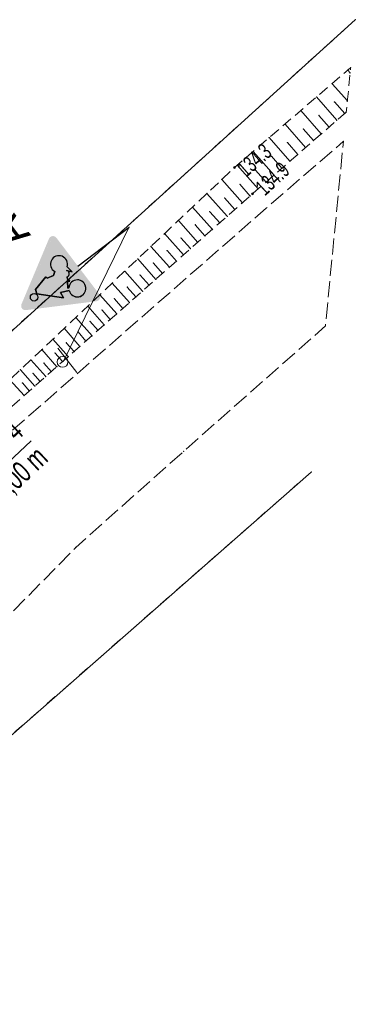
# Model space of a CAD drawing. Extents: x 6456700 to 6518119, y 5963420 to 5980059.
# Tile 106 of 256: x 6512188 to 6512203, y 5964481 to 5964526. Entities that reach past the tile are written whole.
import ezdxf
from ezdxf.enums import TextEntityAlignment as Align

# ---------------------------------------------------------------- set-up
doc = ezdxf.new("R2010")
doc.units = 0
doc.header["$MEASUREMENT"] = 0
for name, pattern in [('L_0_03', [1, 0.5, -0.5]), ('L_0_52', [1, 0.75, -0.25]), ('L_0_5A', [0.75, 0.5, -0.25])]:
    doc.linetypes.add(name, pattern=pattern)
doc.layers.get('0').update_dxf_attribs({"color": 2, "linetype": 'CONTINUOUS', "lineweight": 5})
for name, color, linetype, lineweight in [('000_Inne__niezydentyfikowane_', 7, 'CONTINUOUS', 18), ('18mm Kreska ciągła', 7, 'CONTINUOUS', 18), ('218_kontur_uzytku_gruntowego', 96, 'L_0_03', 18), ('219_dzialka_ewidencyjna', 7, 'CONTINUOUS', 18), ('35mm Ciągła', 7, 'CONTINUOUS', 35), ('jezdnia', 7, 'CONTINUOUS', 18), ('pikieta_naturalna', 7, 'CONTINUOUS', 18), ('pikieta_naturalna_Atr2', 7, 'CONTINUOUS', 18), ('skarpa_nieumocniona', 7, 'CONTINUOUS', 18)]:
    doc.layers.add(name, color=color, linetype=linetype, lineweight=lineweight)
doc.layers.add('ZNAKI_PIONOWE', color=7, linetype='CONTINUOUS')
doc.styles.get("Standard").update_dxf_attribs({"font": 'txt', "width": 0.75})
doc.styles.add('Znaczniki', font='GOTHIC.TTF', dxfattribs={"width": 0.7})

# ---------------------------------------------------------------- blocks, each defined once
blk = doc.blocks.new('mdcp_nowa')
at = {"layer": 'pikieta_naturalna', "linetype": 'Continuous', "lineweight": 18, "true_color": 0x000000}
for points in [[(6494928.99, 5980970.515, 1), (6494928.99, 5980970.605, 1)], [(6494929.83, 5980969.285, 1), (6494929.83, 5980969.375, 1)]]:
    blk.add_hatch(color=18, dxfattribs=at).paths.add_polyline_path(points)
for p in [(6494934.611, 5980977.438), (6494934.393, 5980975.202), (6494934.369, 5980974.963), (6494934.242, 5980973.658), (6494934.192, 5980973.14), (6494934.059, 5980971.777), (6494933.221, 5980963.181), (6494932.558, 5980956.378)]:
    blk.add_point(p)
at = {"layer": '000_Inne__niezydentyfikowane_', "linetype": 'Continuous', "lineweight": 18, "flags": 128}
for points in [[(6494934.369, 5980974.963), (6494934.26, 5980975.09)], [(6494934.242, 5980973.658), (6494933.53, 5980974.46)], [(6494933.75, 5980972.76), (6494932.81, 5980973.84)], [(6494934.12, 5980973.07), (6494933.64, 5980973.61)], [(6494933.03, 5980972.12), (6494932.08, 5980973.21)], [(6494933.39, 5980972.44), (6494932.92, 5980972.98)], [(6494932.3, 5980971.49), (6494931.34, 5980972.58)], [(6494931.57, 5980970.85), (6494930.6, 5980971.95)], [(6494932.66, 5980971.81), (6494932.19, 5980972.35)], [(6494931.93, 5980971.17), (6494931.45, 5980971.72)], [(6494930.83, 5980970.2), (6494929.86, 5980971.31)], [(6494931.2, 5980970.52), (6494930.71, 5980971.08)], [(6494930.09, 5980969.56), (6494929.12, 5980970.67)], [(6494930.46, 5980969.88), (6494929.97, 5980970.43)], [(6494929.36, 5980968.91), (6494928.4, 5980970)], [(6494929.72, 5980969.23), (6494929.24, 5980969.78)], [(6494928.65, 5980968.29), (6494927.71, 5980969.35)], [(6494927.96, 5980967.67), (6494927.04, 5980968.71)], [(6494929, 5980968.6), (6494928.53, 5980969.14)], [(6494928.3, 5980967.98), (6494927.84, 5980968.5)], [(6494927.28, 5980967.07), (6494926.38, 5980968.09)], [(6494927.61, 5980967.37), (6494927.16, 5980967.89)], [(6494926.61, 5980966.49), (6494925.73, 5980967.48)], [(6494925.96, 5980965.91), (6494925.1, 5980966.88)], [(6494926.94, 5980966.78), (6494926.5, 5980967.28)], [(6494926.29, 5980966.2), (6494925.85, 5980966.69)], [(6494925.33, 5980965.35), (6494924.49, 5980966.3)], [(6494925.64, 5980965.63), (6494925.22, 5980966.11)], [(6494924.71, 5980964.8), (6494923.89, 5980965.73)], [(6494925.02, 5980965.08), (6494924.6, 5980965.55)], [(6494924.1, 5980964.27), (6494923.3, 5980965.17)], [(6494923.51, 5980963.74), (6494922.72, 5980964.63)], [(6494924.4, 5980964.53), (6494924, 5980964.99)], [(6494923.8, 5980964), (6494923.4, 5980964.45)], [(6494922.93, 5980963.23), (6494922.16, 5980964.1)], [(6494923.21, 5980963.48), (6494922.83, 5980963.92)], [(6494922.36, 5980962.72), (6494921.61, 5980963.58)], [(6494922.64, 5980962.97), (6494922.26, 5980963.4)], [(6494921.8, 5980962.23), (6494921.07, 5980963.07)], [(6494922.08, 5980962.48), (6494921.71, 5980962.9)], [(6494921.26, 5980961.75), (6494920.54, 5980962.57)], [(6494921.53, 5980961.99), (6494921.16, 5980962.4)], [(6494920.73, 5980961.28), (6494920.02, 5980962.08)], [(6494920.99, 5980961.52), (6494920.64, 5980961.92)], [(6494920.21, 5980960.82), (6494919.52, 5980961.6)], [(6494920.47, 5980961.05), (6494920.12, 5980961.45)], [(6494919.7, 5980960.38), (6494919.03, 5980961.14)], [(6494919.95, 5980960.6), (6494919.61, 5980960.98)], [(6494919.2, 5980959.94), (6494918.54, 5980960.68)], [(6494919.45, 5980960.15), (6494919.12, 5980960.53)]]:
    blk.add_lwpolyline(points, dxfattribs=at)
at = {"layer": '000_Inne__niezydentyfikowane_'}
for p in [(6494934.26, 5980975.09), (6494933.53, 5980974.46), (6494932.81, 5980973.84), (6494933.64, 5980973.61), (6494932.08, 5980973.21), (6494932.92, 5980972.98), (6494934.12, 5980973.07), (6494931.34, 5980972.58), (6494933.39, 5980972.44), (6494933.75, 5980972.76), (6494930.6, 5980971.95), (6494932.19, 5980972.35), (6494933.03, 5980972.12), (6494931.45, 5980971.72), (6494932.3, 5980971.49), (6494932.66, 5980971.81), (6494929.86, 5980971.31), (6494930.71, 5980971.08), (6494931.93, 5980971.17), (6494929.12, 5980970.67), (6494931.57, 5980970.85), (6494929.97, 5980970.43), (6494930.83, 5980970.2), (6494931.2, 5980970.52), (6494928.4, 5980970), (6494929.24, 5980969.78), (6494930.46, 5980969.88), (6494927.71, 5980969.35), (6494929.72, 5980969.23), (6494930.09, 5980969.56), (6494927.04, 5980968.71), (6494928.53, 5980969.14), (6494929.36, 5980968.91), (6494927.84, 5980968.5), (6494928.65, 5980968.29), (6494929, 5980968.6), (6494926.38, 5980968.09), (6494927.16, 5980967.89), (6494928.3, 5980967.98), (6494925.73, 5980967.48), (6494927.61, 5980967.37), (6494927.96, 5980967.67), (6494925.1, 5980966.88), (6494926.5, 5980967.28), (6494927.28, 5980967.07), (6494925.85, 5980966.69), (6494926.61, 5980966.49), (6494926.94, 5980966.78), (6494924.49, 5980966.3), (6494925.22, 5980966.11), (6494926.29, 5980966.2), (6494923.89, 5980965.73), (6494924.6, 5980965.55), (6494925.64, 5980965.63), (6494925.96, 5980965.91), (6494923.3, 5980965.17), (6494925.02, 5980965.08), (6494925.33, 5980965.35), (6494922.72, 5980964.63), (6494924, 5980964.99), (6494924.71, 5980964.8), (6494923.4, 5980964.45), (6494924.1, 5980964.27), (6494924.4, 5980964.53), (6494922.16, 5980964.1), (6494922.83, 5980963.92), (6494923.51, 5980963.74), (6494923.8, 5980964), (6494921.61, 5980963.58), (6494922.26, 5980963.4), (6494922.93, 5980963.23), (6494923.21, 5980963.48), (6494921.07, 5980963.07), (6494921.71, 5980962.9), (6494922.64, 5980962.97), (6494920.54, 5980962.57), (6494921.16, 5980962.4), (6494922.08, 5980962.48), (6494922.36, 5980962.72), (6494920.02, 5980962.08), (6494920.64, 5980961.92), (6494921.53, 5980961.99), (6494921.8, 5980962.23), (6494919.52, 5980961.6), (6494920.12, 5980961.45), (6494920.99, 5980961.52), (6494921.26, 5980961.75), (6494919.03, 5980961.14), (6494919.61, 5980960.98), (6494920.47, 5980961.05), (6494920.73, 5980961.28), (6494919.12, 5980960.53), (6494919.95, 5980960.6), (6494920.21, 5980960.82), (6494919.45, 5980960.15), (6494919.7, 5980960.38), (6494919.2, 5980959.94)]:
    blk.add_point(p, dxfattribs=at)
at = {"layer": '218_kontur_uzytku_gruntowego', "lineweight": 18, "flags": 128}
for points in [[(6494904.26, 5980949.94), (6494934.611, 5980977.438)], [(6494897.73, 5980925.81), (6494932.558, 5980956.378)]]:
    blk.add_lwpolyline(points, dxfattribs=at)
at = {"layer": '219_dzialka_ewidencyjna', "color": 3, "linetype": 'Continuous', "lineweight": 18, "flags": 128}
for points in [[(6494934.611, 5980977.438), (6494904.26, 5980949.94)], [(6494897.73, 5980925.81), (6494932.558, 5980956.378)]]:
    blk.add_lwpolyline(points, dxfattribs=at)
at = {"layer": 'jezdnia', "color": 7, "linetype": 'L_0_52', "lineweight": 18, "flags": 128}
blk.add_lwpolyline([(6494800.98, 5980766.05), (6494800.28, 5980765.21), (6494799.58, 5980764.38), (6494798.86, 5980763.57), (6494798.14, 5980762.76), (6494797.4, 5980761.96), (6494796.65, 5980761.17), (6494795.56, 5980759.97), (6494794.45, 5980758.8), (6494793.3, 5980757.65), (6494792.14, 5980756.53), (6494790.94, 5980755.44), (6494789.72, 5980754.37), (6494788.47, 5980753.34), (6494787.2, 5980752.33), (6494785.91, 5980751.36), (6494784.6, 5980750.41), (6494783.26, 5980749.5), (6494781.9, 5980748.62), (6494780.52, 5980747.77), (6494779.49, 5980747.15), (6494778.44, 5980746.54), (6494777.4, 5980745.94), (6494776.34, 5980745.36), (6494775.28, 5980744.78), (6494774.21, 5980744.23), (6494773.13, 5980743.68), (6494772.05, 5980743.15), (6494770.96, 5980742.63), (6494769.86, 5980742.12), (6494768.76, 5980741.63), (6494767.65, 5980741.15), (6494766.54, 5980740.68), (6494754.8, 5980736.16), (6494735.09, 5980729.04), (6494724.78, 5980724.36), (6494723.57, 5980723.74), (6494722.37, 5980723.09), (6494721.19, 5980722.42), (6494720.02, 5980721.72), (6494718.86, 5980721.01), (6494717.72, 5980720.27), (6494716.59, 5980719.51), (6494715.47, 5980718.73), (6494714.37, 5980717.93), (6494713.29, 5980717.1), (6494712.22, 5980716.26), (6494711.16, 5980715.4), (6494710.13, 5980714.51), (6494709.11, 5980713.61), (6494707.48, 5980712.2), (6494705.88, 5980710.76), (6494704.3, 5980709.3), (6494702.75, 5980707.8), (6494701.22, 5980706.28), (6494699.72, 5980704.74), (6494698.24, 5980703.17), (6494696.79, 5980701.57), (6494695.37, 5980699.95), (6494693.98, 5980698.31), (6494692.61, 5980696.64), (6494691.28, 5980694.95), (6494689.97, 5980693.24), (6494678.42, 5980678.9), (6494663.6, 5980660.49), (6494656.62, 5980651.14), (6494655.4, 5980649.55), (6494654.2, 5980647.93), (6494653.04, 5980646.3), (6494651.91, 5980644.64), (6494650.81, 5980642.95), (6494649.75, 5980641.25), (6494648.71, 5980639.53), (6494647.72, 5980637.79), (6494646.75, 5980636.02), (6494645.82, 5980634.24), (6494644.93, 5980632.44), (6494644.07, 5980630.63), (6494643.25, 5980628.8), (6494642.46, 5980626.95), (6494642.09, 5980625.98), (6494641.74, 5980625), (6494641.4, 5980624.01), (6494641.09, 5980623.02), (6494640.79, 5980622.02), (6494640.5, 5980621.01), (6494640.24, 5980620.01), (6494639.99, 5980618.99), (6494639.76, 5980617.98), (6494639.55, 5980616.96), (6494639.36, 5980615.93), (6494639.19, 5980614.9), (6494639.03, 5980613.87), (6494638.89, 5980612.84), (6494638.61, 5980611.3), (6494638.37, 5980609.75), (6494638.16, 5980608.19), (6494638, 5980606.63), (6494637.87, 5980605.07), (6494637.78, 5980603.5), (6494637.73, 5980601.93), (6494637.72, 5980600.36), (6494637.727, 5980600.016), (6494630.507, 5980602.343), (6494630.51, 5980602.97), (6494630.54, 5980604.31), (6494630.59, 5980605.65), (6494630.67, 5980606.99), (6494630.77, 5980608.32), (6494630.9, 5980609.66), (6494631.05, 5980610.99), (6494631.23, 5980612.32), (6494631.43, 5980613.64), (6494631.66, 5980614.96), (6494631.91, 5980616.28), (6494632.19, 5980617.59), (6494632.49, 5980618.9), (6494632.82, 5980620.2), (6494633.17, 5980621.49), (6494633.52, 5980622.8), (6494633.9, 5980624.09), (6494634.3, 5980625.39), (6494634.72, 5980626.67), (6494635.16, 5980627.95), (6494635.63, 5980629.21), (6494636.12, 5980630.47), (6494636.63, 5980631.72), (6494637.17, 5980632.96), (6494637.73, 5980634.19), (6494638.31, 5980635.41), (6494638.91, 5980636.62), (6494639.53, 5980637.82), (6494640.18, 5980639.01), (6494651.91, 5980654.89), (6494659.39, 5980664.48), (6494673.45, 5980682.25), (6494686.07, 5980698.81), (6494697.34, 5980711.93), (6494704.77, 5980718.76), (6494705.95, 5980719.62), (6494707.13, 5980720.47), (6494708.32, 5980721.31), (6494709.52, 5980722.13), (6494710.73, 5980722.95), (6494711.95, 5980723.75), (6494713.17, 5980724.54), (6494714.41, 5980725.31), (6494715.65, 5980726.08), (6494716.89, 5980726.83), (6494718.15, 5980727.57), (6494719.41, 5980728.3), (6494720.68, 5980729.01), (6494721.96, 5980729.71), (6494733.02, 5980734.84), (6494752.65, 5980741.77), (6494764.04, 5980746.21), (6494765.1, 5980746.65), (6494766.15, 5980747.09), (6494767.2, 5980747.55), (6494768.24, 5980748.02), (6494769.28, 5980748.5), (6494770.32, 5980748.99), (6494771.34, 5980749.49), (6494772.37, 5980750.01), (6494773.38, 5980750.53), (6494774.39, 5980751.07), (6494775.4, 5980751.61), (6494776.4, 5980752.17), (6494777.39, 5980752.74), (6494778.56, 5980753.48), (6494779.71, 5980754.25), (6494780.85, 5980755.04), (6494781.97, 5980755.85), (6494783.08, 5980756.68), (6494784.17, 5980757.53), (6494785.24, 5980758.41), (6494786.3, 5980759.3), (6494787.34, 5980760.22), (6494788.36, 5980761.15), (6494789.36, 5980762.11), (6494790.34, 5980763.08), (6494791.31, 5980764.08), (6494792.25, 5980765.09), (6494796.57, 5980770.19), (6494801.12, 5980776.47), (6494807.76, 5980786.96), (6494824.2, 5980815.58), (6494837.02, 5980838.19), (6494852.07, 5980864.69), (6494865.45, 5980888.16), (6494878.03, 5980909.37), (6494879.23, 5980911.4), (6494880.45, 5980913.41), (6494881.7, 5980915.41), (6494882.97, 5980917.4), (6494884.25, 5980919.37), (6494885.56, 5980921.33), (6494886.89, 5980923.28), (6494888.25, 5980925.21), (6494889.62, 5980927.12), (6494891.01, 5980929.02), (6494892.43, 5980930.91), (6494893.86, 5980932.78), (6494895.32, 5980934.63), (6494896.79, 5980936.47), (6494904.42, 5980944.79), (6494917.35, 5980957.18), (6494930.46, 5980968.66), (6494934.059, 5980971.777), (6494933.221, 5980963.181), (6494926.63, 5980957.35), (6494921.6, 5980952.87), (6494901.47, 5980932.34), (6494900.03, 5980930.62), (6494898.61, 5980928.88), (6494897.21, 5980927.13), (6494895.83, 5980925.35), (6494894.48, 5980923.57), (6494893.14, 5980921.76), (6494891.83, 5980919.94), (6494890.54, 5980918.1), (6494889.28, 5980916.25), (6494888.04, 5980914.38), (6494886.82, 5980912.49), (6494885.62, 5980910.59), (6494884.45, 5980908.68), (6494883.3, 5980906.75), (6494870.77, 5980885.48), (6494856.93, 5980861.45), (6494842.16, 5980835.5), (6494829.15, 5980812.43), (6494813, 5980783.94), (6494806.11, 5980773.06), (6494805.51, 5980772.15), (6494804.9, 5980771.26), (6494804.27, 5980770.37), (6494803.64, 5980769.49), (6494802.99, 5980768.61), (6494802.33, 5980767.75), (6494801.66, 5980766.89)], close=True, dxfattribs=at)
at = {"layer": 'jezdnia'}
for p in [(6494930.46, 5980968.66), (6494926.63, 5980957.35), (6494921.6, 5980952.87)]:
    blk.add_point(p, dxfattribs=at)
at = {"layer": 'pikieta_naturalna', "color": 7, "linetype": 'Continuous', "lineweight": 18}
for centre in [(6494928.99, 5980970.56), (6494929.83, 5980969.33)]:
    blk.add_circle(centre, 0.045, dxfattribs=at)
at = {"layer": 'pikieta_naturalna'}
for p in [(6494928.99, 5980970.56), (6494929.83, 5980969.33)]:
    blk.add_point(p, dxfattribs=at)
at = {"layer": 'skarpa_nieumocniona', "color": 7, "linetype": 'L_0_5A', "lineweight": 18, "flags": 128}
blk.add_lwpolyline([(6494934.192, 5980973.14), (6494929.83, 5980969.33), (6494916.74, 5980957.76), (6494911.49, 5980954.43), (6494916.07, 5980958.34), (6494928.99, 5980970.56), (6494934.393, 5980975.202)], close=True, dxfattribs=at)
at = {"layer": 'skarpa_nieumocniona'}
for p in [(6494928.99, 5980970.56), (6494928.99, 5980970.56), (6494929.83, 5980969.33), (6494929.83, 5980969.33)]:
    blk.add_point(p, dxfattribs=at)
at = {"layer": 'pikieta_naturalna_Atr2', "color": 7, "lineweight": 15, "width": 0.66}
for s, rotation, p in [('134.3', 41.2, (6494929.04, 5980970.64)), ('134.9', 43, (6494929.89, 5980969.75))]:
    blk.add_text(s, height=0.75, rotation=rotation, dxfattribs=at).set_placement(p, align=Align.TOP_LEFT)

msp = doc.modelspace()

# ---------------------------------------------------------------- block references
at = {"linetype": 'ByBlock'}
msp.add_blockref('mdcp_nowa', (17268.786, -16450.998), dxfattribs=at)

# ---------------------------------------------------------------- next in the draw order: hatches: boundary and pattern name
at = {"layer": 'ZNAKI_PIONOWE', "linetype": 'Continuous'}
h = msp.add_hatch(color=12, dxfattribs=at)
edge = h.paths.add_edge_path()
edge.add_line((6512191.488, 5964513.653), (6512189.488, 5964516.287))
edge.add_arc((6512189.329, 5964516.167), 0.2, 397.2086, 517.2086)
edge.add_line((6512189.145, 5964516.244), (6512187.864, 5964513.195))
edge.add_arc((6512188.048, 5964513.118), 0.2, 157.2086, 277.2086)
edge.add_line((6512188.073, 5964512.919), (6512191.354, 5964513.334))
edge.add_arc((6512191.329, 5964513.533), 0.2, 277.2086, 397.2086)
edge = h.paths.add_edge_path(flags=16)
edge.add_line((6512191.409, 5964513.593), (6512189.409, 5964516.227))
edge.add_arc((6512189.329, 5964516.167), 0.1, 397.2086, 517.2086)
edge.add_line((6512189.237, 5964516.205), (6512187.956, 5964513.156))
edge.add_arc((6512188.048, 5964513.118), 0.1, 157.2086, 277.2086)
edge.add_line((6512188.061, 5964513.018), (6512191.342, 5964513.433))
edge.add_arc((6512191.329, 5964513.533), 0.1, 277.2086, 397.2086)
at = {"layer": 'ZNAKI_PIONOWE'}
msp.add_hatch(color=40, dxfattribs=at).paths.add_polyline_path([(6512191.342, 5964513.433, 0.57735), (6512191.409, 5964513.593), (6512189.409, 5964516.227, 0.577296), (6512189.237, 5964516.205), (6512187.956, 5964513.156, 0.577396), (6512188.061, 5964513.018)])
at = {"layer": 'ZNAKI_PIONOWE', "linetype": 'Continuous'}
h = msp.add_hatch(color=256, dxfattribs=at)
edge = h.paths.add_edge_path()
edge.add_arc((6512188.453, 5964513.52), 0.176, 0, 360)
edge = h.paths.add_edge_path()
edge.add_line((6512188.584, 5964513.679), (6512189.821, 5964513.495))
edge.add_line((6512189.821, 5964513.495), (6512189.68, 5964513.736))
edge.add_line((6512189.68, 5964513.736), (6512190.083, 5964513.832))
edge.add_arc((6512190.465, 5964513.934), 0.395, 194.8644, 535.4115)
edge.add_line((6512190.072, 5964513.965), (6512190.021, 5964513.947))
edge.add_line((6512190.021, 5964513.947), (6512190.006, 5964514.272))
edge.add_line((6512190.006, 5964514.272), (6512190.117, 5964514.269))
edge.add_line((6512190.117, 5964514.269), (6512190.002, 5964514.359))
edge.add_line((6512190.002, 5964514.359), (6512189.997, 5964514.471))
edge.add_arc((6512189.941, 5964514.611), 0.151, 292.0396, 443.7709)
edge.add_line((6512189.957, 5964514.76), (6512190.224, 5964514.707))
edge.add_line((6512190.224, 5964514.707), (6512189.986, 5964514.938))
edge.add_arc((6512189.61, 5964515.059), 0.395, 342.0948, 600.0836)
edge.add_line((6512189.413, 5964514.717), (6512189.36, 5964514.532))
edge.add_line((6512189.36, 5964514.532), (6512189.055, 5964514.41))
edge.add_line((6512189.055, 5964514.41), (6512188.995, 5964514.477))
edge.add_line((6512188.995, 5964514.477), (6512188.52, 5964513.882))
edge.add_line((6512188.52, 5964513.882), (6512188.584, 5964513.679))
h.paths.add_polyline_path([(6512189.509, 5964513.865), (6512189.766, 5964513.925), (6512189.691, 5964514.025), (6512189.634, 5964513.931), (6512189.116, 5964514.119), (6512188.927, 5964513.826), (6512189.626, 5964513.657)], flags=16)
h.paths.add_polyline_path([(6512189.589, 5964514.15), (6512189.814, 5964514.508), (6512189.86, 5964514.471), (6512189.859, 5964514.503), (6512189.768, 5964514.592), (6512189.591, 5964514.395), (6512189.296, 5964514.282)], flags=16)
h.paths.add_polyline_path([(6512189.871, 5964514.245), (6512189.795, 5964514.121), (6512189.881, 5964514.012)], flags=16)
edge = h.paths.add_edge_path(flags=16)
edge.add_line((6512190.211, 5964513.978), (6512190.292, 5964514.006))
edge.add_line((6512190.292, 5964514.006), (6512190.469, 5964513.995))
edge.add_line((6512190.469, 5964513.995), (6512190.462, 5964513.892))
edge.add_line((6512190.462, 5964513.892), (6512190.306, 5964513.903))
edge.add_line((6512190.306, 5964513.903), (6512190.215, 5964513.871))
edge.add_arc((6512190.465, 5964513.934), 0.258, 194.1506, 530.1079)
h.paths.add_polyline_path([(6512189.465, 5964514.565), (6512189.621, 5964514.704), (6512189.503, 5964514.696)], flags=16)
edge = h.paths.add_edge_path(flags=16)
edge.add_line((6512189.482, 5964514.835), (6512189.523, 5964514.978))
edge.add_arc((6512189.621, 5964515.028), 0.11, -12.4621, 207.1507, ccw=False)
edge.add_line((6512189.729, 5964515.004), (6512189.811, 5964514.897))
edge.add_arc((6512189.61, 5964515.059), 0.258, 320.9783, 600.3296)
edge = h.paths.add_edge_path(flags=16)
edge.add_line((6512189.612, 5964514.916), (6512189.58, 5964514.803))
edge.add_arc((6512189.61, 5964515.059), 0.258, 263.2947, 298.0146)
edge.add_line((6512189.731, 5964514.832), (6512189.662, 5964514.923))
edge.add_line((6512189.662, 5964514.923), (6512189.612, 5964514.916))
edge = h.paths.add_edge_path(flags=17)
edge.add_line((6512189.821, 5964513.495), (6512188.584, 5964513.679))

# ---------------------------------------------------------------- next in the draw order: linework, layer by layer
at = {"layer": '18mm Kreska ciągła'}
for points in [[(6512192.874, 5964516.79), (6512189.796, 5964510.507)], [(6512189.55, 5964511.146), (6512190.443, 5964510.02)]]:
    msp.add_lwpolyline(points, dxfattribs=at)
msp.add_circle((6512189.774, 5964510.509), 0.252, dxfattribs=at)
at = {"layer": '35mm Ciągła'}
msp.add_line((6512166.371, 5964486.317), (6512188.315, 5964506.838), dxfattribs=at)
at = {"layer": 'ZNAKI_PIONOWE'}
msp.add_line((6512190.488, 5964514.97), (6512192.878, 5964516.785), dxfattribs=at)
at = {"layer": 'ZNAKI_PIONOWE', "linetype": 'Continuous'}
for p, q in [((6512189.36, 5964514.532), (6512189.413, 5964514.717)), ((6512190.224, 5964514.707), (6512189.957, 5964514.76)), ((6512189.986, 5964514.938), (6512190.224, 5964514.707)), ((6512188.52, 5964513.882), (6512188.995, 5964514.477)), ((6512188.995, 5964514.477), (6512189.055, 5964514.41)), ((6512189.055, 5964514.41), (6512189.36, 5964514.532)), ((6512189.997, 5964514.471), (6512190.002, 5964514.359)), ((6512190.002, 5964514.359), (6512190.117, 5964514.269)), ((6512190.117, 5964514.269), (6512190.006, 5964514.272)), ((6512190.006, 5964514.272), (6512190.021, 5964513.947)), ((6512188.584, 5964513.679), (6512188.52, 5964513.882)), ((6512190.083, 5964513.832), (6512189.68, 5964513.736)), ((6512189.68, 5964513.736), (6512189.821, 5964513.495)), ((6512190.021, 5964513.947), (6512190.072, 5964513.965)), ((6512189.821, 5964513.495), (6512188.584, 5964513.679))]:
    msp.add_line(p, q, dxfattribs=at)
at = {"layer": 'ZNAKI_PIONOWE', "linetype": 'Continuous', "flags": 128}
msp.add_lwpolyline([(6512188.584, 5964513.679), (6512189.821, 5964513.495), (6512189.68, 5964513.736), (6512190.083, 5964513.832, 11.753181), (6512190.072, 5964513.965), (6512190.021, 5964513.947), (6512190.006, 5964514.272), (6512190.117, 5964514.269), (6512190.002, 5964514.359), (6512189.997, 5964514.471, 0.779399), (6512189.957, 5964514.76), (6512190.224, 5964514.707), (6512189.986, 5964514.938, 2.09628), (6512189.413, 5964514.717), (6512189.36, 5964514.532), (6512189.055, 5964514.41), (6512188.995, 5964514.477), (6512188.52, 5964513.882), (6512188.584, 5964513.679)], format="xyb", dxfattribs=at)
at = {"layer": 'ZNAKI_PIONOWE', "linetype": 'Continuous'}
msp.add_circle((6512188.453, 5964513.52), 0.176, dxfattribs=at)
for centre, radius, start, end in [((6512189.61, 5964515.059), 0.395, 342.0948, 240.0836), ((6512189.941, 5964514.611), 0.151, 292.0396, 83.7709), ((6512190.465, 5964513.934), 0.395, 194.8644, 175.4115)]:
    msp.add_arc(centre, radius, start, end, dxfattribs=at)

# ---------------------------------------------------------------- next in the draw order: texts
at = {"layer": '18mm Kreska ciągła', "insert": (6512188.315, 5964506.838), "char_height": 1, "attachment_point": 6, "rotation": 43.0795, "style": 'Znaczniki'}
msp.add_mtext('POCZĄTEK - 4\\P+ 0,00 m', dxfattribs=at)
at = {"layer": 'ZNAKI_PIONOWE', "linetype": 'Continuous'}
msp.add_text('A-24 prj.', height=1.5, rotation=127.2086, dxfattribs=at).set_placement((6512188.318, 5964516.406))

doc.saveas('drawing.dxf')
